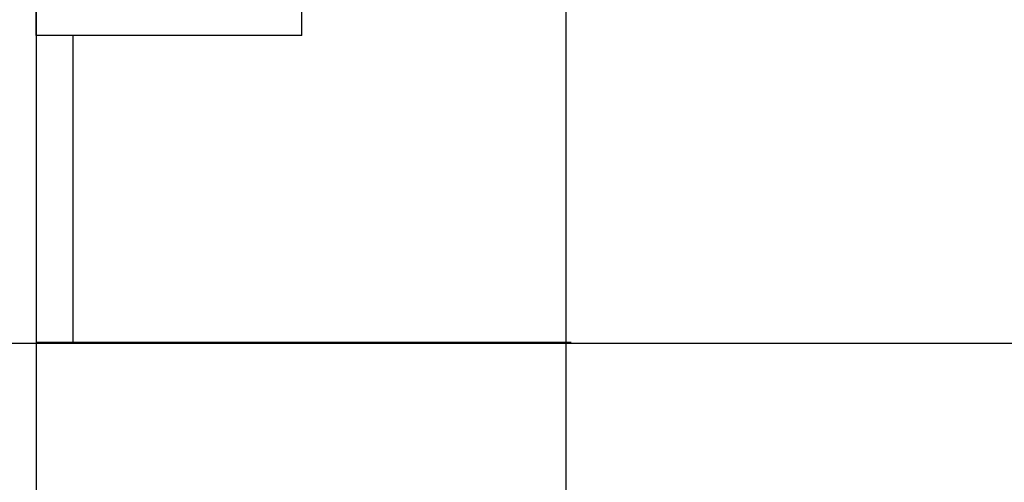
# Model space of a CAD drawing. Header units: millimetres. Extents: x 0 to 420, y 0 to 297.
# Tile 29 of 79: x 168 to 200, y 79 to 94. Entities that reach past the tile are written whole.
import ezdxf

# ---------------------------------------------------------------- set-up
doc = ezdxf.new("R2010")
doc.units = ezdxf.units.MM
doc.layers.add('LINE_000000', color=7, linetype='Continuous')

msp = doc.modelspace()

# ---------------------------------------------------------------- linework, layer by layer
at = {"layer": 'LINE_000000', "lineweight": 25}
for p, q in [((168.614, 220.599), (168.614, 67.691)), ((185.589, 213.402), (185.589, 67.691)), ((168.614, 93.218), (168.614, 83.397)), ((242.443, 83.354), (147.447, 83.354)), ((169.799, 83.397), (185.759, 83.397))]:
    msp.add_line(p, q, dxfattribs=at)
for points in [[(177.123, 93.218), (168.614, 93.218), (168.614, 99.356)], [(177.123, 93.218), (177.123, 94.149), (169.799, 94.149)], [(168.614, 83.397), (169.799, 83.397), (169.799, 93.218)]]:
    msp.add_lwpolyline(points, dxfattribs=at)

doc.saveas('drawing.dxf')
